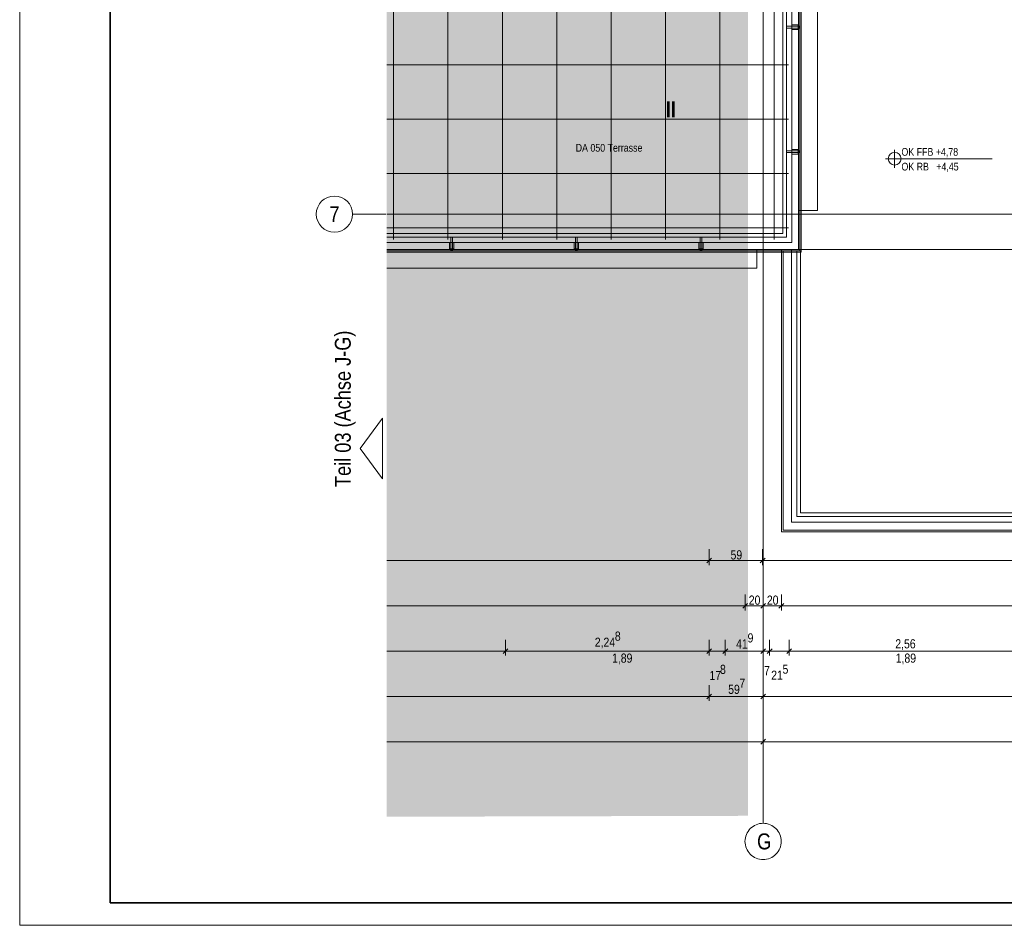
# Model space of a CAD drawing. Extents: x -620 to 300, y 62 to 1112.
# Tile 1 of 95: x -620 to -402, y 62 to 262. Entities that reach past the tile are written whole.
import ezdxf
from ezdxf.enums import TextEntityAlignment as Align
from ezdxf.lldxf.tags import DXFTag

# ---------------------------------------------------------------- set-up
doc = ezdxf.new("R2010")
doc.units = 0
doc.layers.get('0').update_dxf_attribs({"lineweight": 13})
for name, color, linetype, lineweight, true_color in [('30 -33 Aussenwände- 7 Fassade_ Elemente', 7, 'Continuous', 9, 0x00aacc), ('30 -34 Innenwände- 6 Elemente', 7, 'Continuous', 9, 0xff6633), ('30 -36 Dächer- 3 Dachbeläge', 7, 'Continuous', 15, 0x9999ff), ('30 -36 Dächer- 4 Dachbekleidungen', 7, 'Continuous', 9, 0xccccff), ('70 -72 Beschriftung- 1 Beschriftung allgemein', 7, 'Continuous', 9, 0xff6633), ('70 -76 Bemaßung- 2 Allgemein', 9, 'Continuous', 5, 0x808080), ('iwb_Layout BA_Markierung', 7, 'Continuous', 9, 0xbadcdc), ('iwb_Layout Text', 3, 'Continuous', 18, 0x00ff00)]:
    doc.layers.add(name, color=color, linetype=linetype, lineweight=lineweight, true_color=true_color)
for name, color, linetype, lineweight in [('60- 61 allgemeine Ausstattung- 4 Terrassen', 7, 'Continuous', 9), ('70 -71 Achsen- 1 Gebäudeachsen', 7, 'STRICHPUNKT2-A06G9S5N8I', 18), ('70 -72 Beschriftung- 5 Höhenkoten', 7, 'Continuous', 15), ('iwb_Layout Achsbezeichung', 7, 'Continuous', 13), ('iwb_Plankopf Rahmen', 7, 'Continuous', 35)]:
    doc.layers.add(name, color=color, linetype=linetype, lineweight=lineweight)
doc.styles.get("Standard").update_dxf_attribs({"font": 'ARIALN.TTF'})
tags = doc.linetypes.add('STRICHPUNKT2', pattern=[12.7, 6.35, -3.175, 0, -3.175]).pattern_tags.tags
tags[10:11] = [DXFTag(74, 4), DXFTag(75, 0), DXFTag(340, '0'), DXFTag(46, 0.0), DXFTag(50, 0.0), DXFTag(44, 0.0), DXFTag(45, 0.0)]
tags[8:9] = [DXFTag(74, 4), DXFTag(75, 0), DXFTag(340, '0'), DXFTag(46, 0.0), DXFTag(50, 0.0), DXFTag(44, 0.0), DXFTag(45, 0.0)]
tags[6:7] = [DXFTag(74, 4), DXFTag(75, 0), DXFTag(340, '0'), DXFTag(46, 0.0), DXFTag(50, 0.0), DXFTag(44, 0.0), DXFTag(45, 0.0)]
tags[4:5] = [DXFTag(74, 4), DXFTag(75, 0), DXFTag(340, '0'), DXFTag(46, 0.0), DXFTag(50, 0.0), DXFTag(44, 0.0), DXFTag(45, 0.0)]
tags = doc.linetypes.add('STRICHPUNKT2-A06G9S5N8I', pattern=[12.7, 6.35, -3.175, 0, -3.175]).pattern_tags.tags
tags[10:11] = [DXFTag(74, 4), DXFTag(75, 0), DXFTag(340, '0'), DXFTag(46, 0.0), DXFTag(50, 0.0), DXFTag(44, 0.0), DXFTag(45, 0.0)]
tags[8:9] = [DXFTag(74, 4), DXFTag(75, 0), DXFTag(340, '0'), DXFTag(46, 0.0), DXFTag(50, 0.0), DXFTag(44, 0.0), DXFTag(45, 0.0)]
tags[6:7] = [DXFTag(74, 4), DXFTag(75, 0), DXFTag(340, '0'), DXFTag(46, 0.0), DXFTag(50, 0.0), DXFTag(44, 0.0), DXFTag(45, 0.0)]
tags[4:5] = [DXFTag(74, 4), DXFTag(75, 0), DXFTag(340, '0'), DXFTag(46, 0.0), DXFTag(50, 0.0), DXFTag(44, 0.0), DXFTag(45, 0.0)]

# ---------------------------------------------------------------- blocks, each defined once
blk = doc.blocks.new('Polygon-A06G9S5E8I')
at = {"color": 0, "linetype": 'ByBlock', "lineweight": -2, "ltscale": 0.13}
blk.add_solid([(-458.92, 86.61), (-538.63, 86.4), (-458.75, 1083.81), (-538.63, 1083.81)], dxfattribs=at)
blk = doc.blocks.new('Referenz-A06G9S5P8I')
at = {"layer": '30 -33 Aussenwände- 7 Fassade_ Elemente', "color": 0, "linetype": 'Continuous', "lineweight": -2, "ltscale": 0.13}
for p, q in [((-447.75, 372.53), (-447.75, 211.67)), ((-447.75, 220.27), (-447.75, 372.53)), ((-443.61, 372.53), (-443.61, 220.27)), ((-443.61, 220.27), (-447.75, 220.27)), ((-447.75, 211.67), (-538.63, 211.67)), ((-538.63, 211.67), (-456.95, 211.67)), ((-456.95, 211.67), (-456.95, 207.53)), ((-451.55, 149.27), (-451.55, 211.67)), ((-456.95, 207.53), (-538.63, 207.53)), ((-391.55, 149.27), (-451.55, 149.27))]:
    blk.add_line(p, q, dxfattribs=at)
at = {"layer": '30 -34 Innenwände- 6 Elemente', "color": 0, "linetype": 'Continuous', "lineweight": -2, "ltscale": 0.13}
for p, q in [((-451.25, 376.07), (-451.25, 215.17)), ((-450.45, 214.37), (-450.45, 376.07)), ((-449.25, 376.07), (-449.25, 213.17)), ((-447.45, 211.37), (-447.45, 376.07)), ((-451.25, 215.17), (-538.63, 215.17)), ((-538.63, 214.37), (-450.45, 214.37)), ((-449.25, 213.17), (-538.63, 213.17)), ((-538.63, 211.37), (-447.45, 211.37)), ((-451.15, 211.37), (-451.15, 149.67)), ((-449.35, 211.37), (-451.15, 211.37)), ((-449.35, 151.47), (-449.35, 211.37)), ((-448.15, 211.37), (-448.15, 152.67)), ((-447.35, 211.37), (-448.15, 211.37)), ((-447.35, 153.47), (-447.35, 211.37)), ((-448.15, 152.67), (-391.55, 152.67)), ((-391.55, 153.47), (-447.35, 153.47)), ((-391.55, 151.47), (-449.35, 151.47)), ((-451.15, 149.67), (-391.55, 149.67))]:
    blk.add_line(p, q, dxfattribs=at)
at = {"layer": '30 -36 Dächer- 3 Dachbeläge', "color": 0, "linetype": 'Continuous', "lineweight": -2, "ltscale": 0.13}
for p, q in [((-450.45, 376.07), (-450.45, 214.37)), ((-447.15, 211.07), (-447.15, 376.07)), ((-450.45, 214.37), (-538.63, 214.37)), ((-538.63, 211.07), (-447.15, 211.07))]:
    blk.add_line(p, q, dxfattribs=at)
at = {"layer": '30 -36 Dächer- 3 Dachbeläge', "color": 0, "lineweight": -2}
for p, q in [((-447.45, 260.92), (-447.85, 260.92)), ((-447.85, 260.92), (-447.85, 260.52)), ((-447.85, 260.52), (-447.45, 260.52)), ((-447.45, 233.42), (-447.85, 233.42)), ((-447.85, 233.42), (-447.85, 233.02)), ((-447.85, 233.02), (-447.45, 233.02)), ((-524.1, 211.77), (-524.5, 211.77)), ((-524.5, 211.77), (-524.5, 211.37)), ((-524.1, 211.37), (-524.1, 211.77)), ((-496.6, 211.77), (-497, 211.77)), ((-497, 211.77), (-497, 211.37)), ((-496.6, 211.37), (-496.6, 211.77)), ((-469.1, 211.77), (-469.5, 211.77)), ((-469.5, 211.77), (-469.5, 211.37)), ((-469.1, 211.37), (-469.1, 211.77))]:
    blk.add_line(p, q, dxfattribs=at)
for points in [[(-447.85, 260.52), (-447.85, 260.92), (-447.45, 260.52)], [(-447.45, 260.52), (-447.85, 260.92), (-447.45, 260.92)], [(-447.85, 233.02), (-447.85, 233.42), (-447.45, 233.02)], [(-447.45, 233.02), (-447.85, 233.42), (-447.45, 233.42)], [(-524.5, 211.37), (-524.5, 211.77), (-524.1, 211.37)], [(-524.1, 211.37), (-524.5, 211.77), (-524.1, 211.77)], [(-497, 211.37), (-497, 211.77), (-496.6, 211.37)], [(-496.6, 211.37), (-497, 211.77), (-496.6, 211.77)], [(-469.5, 211.37), (-469.5, 211.77), (-469.1, 211.37)], [(-469.1, 211.37), (-469.5, 211.77), (-469.1, 211.77)]]:
    blk.add_solid(points, dxfattribs=at)
at = {"layer": '30 -36 Dächer- 4 Dachbekleidungen', "color": 0, "linetype": 'Continuous', "lineweight": -2, "ltscale": 0.13}
for p, q in [((-451.25, 376.07), (-451.25, 215.17)), ((-450.45, 214.37), (-450.45, 376.07)), ((-449.25, 376.07), (-449.25, 213.17)), ((-447.45, 211.37), (-447.45, 376.07)), ((-449.25, 260.92), (-450.45, 260.92)), ((-450.45, 260.92), (-450.45, 260.52)), ((-449.25, 261.22), (-447.85, 261.22)), ((-449.25, 260.92), (-447.85, 260.92)), ((-447.85, 261.22), (-447.85, 260.92)), ((-447.85, 260.92), (-447.85, 260.52)), ((-450.45, 260.52), (-449.25, 260.52)), ((-447.85, 260.52), (-449.25, 260.52)), ((-449.25, 260.22), (-447.85, 260.22)), ((-447.85, 260.22), (-447.85, 260.52)), ((-449.25, 233.42), (-450.45, 233.42)), ((-450.45, 233.42), (-450.45, 233.02)), ((-450.45, 233.02), (-449.25, 233.02)), ((-449.25, 233.72), (-447.85, 233.72)), ((-449.25, 233.42), (-447.85, 233.42)), ((-447.85, 233.02), (-449.25, 233.02)), ((-449.25, 232.72), (-447.85, 232.72)), ((-447.85, 233.72), (-447.85, 233.42)), ((-447.85, 233.42), (-447.85, 233.02)), ((-447.85, 232.72), (-447.85, 233.02)), ((-451.25, 215.17), (-538.63, 215.17)), ((-538.63, 214.37), (-450.45, 214.37)), ((-449.25, 213.17), (-538.63, 213.17)), ((-524.8, 213.17), (-524.8, 211.77)), ((-524.1, 214.37), (-524.5, 214.37)), ((-524.5, 214.37), (-524.5, 213.17)), ((-524.5, 211.77), (-524.5, 213.17)), ((-524.1, 213.17), (-524.1, 214.37)), ((-524.1, 213.17), (-524.1, 211.77)), ((-523.8, 213.17), (-523.8, 211.77)), ((-497.3, 213.17), (-497.3, 211.77)), ((-496.6, 214.37), (-497, 214.37)), ((-497, 214.37), (-497, 213.17)), ((-497, 211.77), (-497, 213.17)), ((-496.6, 213.17), (-496.6, 214.37)), ((-496.6, 213.17), (-496.6, 211.77)), ((-496.3, 213.17), (-496.3, 211.77)), ((-469.8, 213.17), (-469.8, 211.77)), ((-469.1, 214.37), (-469.5, 214.37)), ((-469.5, 214.37), (-469.5, 213.17)), ((-469.5, 211.77), (-469.5, 213.17)), ((-469.1, 213.17), (-469.1, 214.37)), ((-469.1, 213.17), (-469.1, 211.77)), ((-468.8, 213.17), (-468.8, 211.77)), ((-538.63, 211.37), (-447.45, 211.37)), ((-524.8, 211.77), (-524.5, 211.77)), ((-524.1, 211.77), (-524.5, 211.77)), ((-523.8, 211.77), (-524.1, 211.77)), ((-497.3, 211.77), (-497, 211.77)), ((-496.6, 211.77), (-497, 211.77)), ((-496.3, 211.77), (-496.6, 211.77)), ((-469.8, 211.77), (-469.5, 211.77)), ((-469.1, 211.77), (-469.5, 211.77)), ((-468.8, 211.77), (-469.1, 211.77))]:
    blk.add_line(p, q, dxfattribs=at)
at = {"layer": '60- 61 allgemeine Ausstattung- 4 Terrassen', "color": 0, "lineweight": -2}
for p, q in [((-537.13, 213.87), (-537.13, 450.07)), ((-525.13, 213.87), (-525.13, 450.07)), ((-513.13, 213.87), (-513.13, 450.07)), ((-501.13, 213.87), (-501.13, 450.07)), ((-489.13, 213.87), (-489.13, 450.07)), ((-477.13, 213.87), (-477.13, 450.07)), ((-465.13, 213.87), (-465.13, 385.47)), ((-453.13, 213.87), (-453.13, 372.53)), ((-443.61, 372.53), (-443.61, 220.27)), ((-538.63, 252.41), (-449.95, 252.41)), ((-538.63, 240.41), (-449.95, 240.41)), ((-538.63, 228.41), (-449.95, 228.41)), ((-443.61, 220.27), (-447.15, 220.27)), ((-447.15, 220.27), (-447.15, 211.67)), ((-538.63, 216.41), (-449.95, 216.41)), ((-449.35, 211.67), (-449.35, 151.47)), ((-397.35, 211.67), (-449.35, 211.67)), ((-447.15, 211.67), (-399.35, 211.67)), ((-449.35, 151.47), (-391.55, 151.47))]:
    blk.add_line(p, q, dxfattribs=at)
at = {"layer": '60- 61 allgemeine Ausstattung- 4 Terrassen', "color": 0, "linetype": 'Continuous', "lineweight": -2, "ltscale": 0.13}
for p, q in [((-451.55, 149.27), (-451.55, 211.09)), ((-391.55, 149.27), (-451.55, 149.27))]:
    blk.add_line(p, q, dxfattribs=at)
at = {"layer": '70 -71 Achsen- 1 Gebäudeachsen', "color": 0, "linetype": 'STRICHPUNKT2-A06G9S5N8I', "lineweight": -2, "ltscale": 0.13}
for p, q in [((-455.58, 1084.39), (-455.58, 84.95)), ((-538.63, 219.45), (76.53, 219.45))]:
    blk.add_line(p, q, dxfattribs=at)
at = {"layer": '70 -71 Achsen- 1 Gebäudeachsen', "color": 0, "linetype": 'Continuous', "lineweight": -2, "ltscale": 0.13}
for p, q in [((-457.11, 84.65), (-456.74, 84.78)), ((-456.74, 84.78), (-456.36, 84.88)), ((-456.36, 84.88), (-455.97, 84.93)), ((-455.97, 84.93), (-455.58, 84.95)), ((-455.58, 84.95), (-455.19, 84.93)), ((-455.19, 84.93), (-454.8, 84.88)), ((-454.8, 84.88), (-454.42, 84.78)), ((-454.42, 84.78), (-454.05, 84.65)), ((-459.27, 82.48), (-459.11, 82.84)), ((-459.11, 82.84), (-458.9, 83.18)), ((-458.9, 83.18), (-458.67, 83.49)), ((-458.67, 83.49), (-458.41, 83.78)), ((-458.41, 83.78), (-458.12, 84.05)), ((-458.12, 84.05), (-457.8, 84.28)), ((-457.8, 84.28), (-457.46, 84.48)), ((-457.46, 84.48), (-457.11, 84.65)), ((-454.05, 84.65), (-453.69, 84.48)), ((-453.69, 84.48), (-453.36, 84.28)), ((-453.36, 84.28), (-453.04, 84.05)), ((-453.04, 84.05), (-452.75, 83.78)), ((-452.75, 83.78), (-452.49, 83.49)), ((-452.49, 83.49), (-452.25, 83.18)), ((-452.25, 83.18), (-452.05, 82.84)), ((-452.05, 82.84), (-451.88, 82.48)), ((-459.58, 80.95), (-459.56, 81.35)), ((-459.56, 80.56), (-459.58, 80.95)), ((-459.56, 81.35), (-459.5, 81.73)), ((-459.5, 80.17), (-459.56, 80.56)), ((-459.5, 81.73), (-459.41, 82.11)), ((-459.41, 82.11), (-459.27, 82.48)), ((-451.88, 82.48), (-451.75, 82.11)), ((-451.75, 82.11), (-451.66, 81.73)), ((-451.66, 81.73), (-451.6, 81.35)), ((-451.6, 80.56), (-451.66, 80.17)), ((-451.6, 81.35), (-451.58, 80.95)), ((-451.58, 80.95), (-451.6, 80.56)), ((-459.41, 79.79), (-459.5, 80.17)), ((-459.27, 79.42), (-459.41, 79.79)), ((-459.11, 79.07), (-459.27, 79.42)), ((-458.9, 78.73), (-459.11, 79.07)), ((-458.67, 78.42), (-458.9, 78.73)), ((-458.41, 78.12), (-458.67, 78.42)), ((-452.49, 78.42), (-452.75, 78.12)), ((-452.25, 78.73), (-452.49, 78.42)), ((-452.05, 79.07), (-452.25, 78.73)), ((-451.88, 79.42), (-452.05, 79.07)), ((-451.75, 79.79), (-451.88, 79.42)), ((-451.66, 80.17), (-451.75, 79.79)), ((-458.12, 77.86), (-458.41, 78.12)), ((-457.8, 77.63), (-458.12, 77.86)), ((-457.46, 77.43), (-457.8, 77.63)), ((-457.11, 77.26), (-457.46, 77.43)), ((-456.74, 77.13), (-457.11, 77.26)), ((-456.36, 77.03), (-456.74, 77.13)), ((-455.97, 76.97), (-456.36, 77.03)), ((-455.58, 76.95), (-455.97, 76.97)), ((-455.19, 76.97), (-455.58, 76.95)), ((-454.8, 77.03), (-455.19, 76.97)), ((-454.42, 77.13), (-454.8, 77.03)), ((-454.05, 77.26), (-454.42, 77.13)), ((-453.69, 77.43), (-454.05, 77.26)), ((-453.36, 77.63), (-453.69, 77.43)), ((-453.04, 77.86), (-453.36, 77.63)), ((-452.75, 78.12), (-453.04, 77.86))]:
    blk.add_line(p, q, dxfattribs=at)
at = {"layer": '70 -72 Beschriftung- 5 Höhenkoten', "color": 0, "linetype": 'Continuous', "lineweight": -2, "ltscale": 0.13}
for p, q in [((-426.55, 229.67), (-426.55, 233.67)), ((-426.55, 233.07), (-426.55, 231.67)), ((-428.55, 231.67), (-405, 231.67)), ((-426.55, 231.67), (-427.95, 231.67)), ((-426.55, 231.67), (-426.55, 230.27)), ((-426.55, 231.67), (-425.15, 231.67))]:
    blk.add_line(p, q, dxfattribs=at)
for major_axis in [(0, 1.4), (1.4, 0), (-1.4, 0), (0, -1.4)]:
    blk.add_ellipse((-426.55, 231.67), major_axis=major_axis, ratio=1, start_param=0, end_param=1.570796, dxfattribs=at)
at = {"layer": '70 -76 Bemaßung- 2 Allgemein', "color": 0, "linetype": 'Continuous', "lineweight": -2, "ltscale": 0.13}
for p, q in [((-466.96, 143.5), (-468.02, 142.44)), ((-468.02, 142.44), (-466.96, 143.5)), ((-466.96, 143.5), (-468.02, 142.44)), ((-468.02, 142.44), (-466.96, 143.5)), ((-467.49, 145.47), (-467.49, 141.97)), ((-467.49, 145.47), (-467.49, 141.97)), ((-467.49, 145.47), (-467.49, 141.97)), ((-467.49, 145.47), (-467.49, 141.97)), ((-455.16, 143.5), (-456.22, 142.44)), ((-456.22, 142.44), (-455.16, 143.5)), ((-455.16, 143.5), (-456.22, 142.44)), ((-456.22, 142.44), (-455.16, 143.5)), ((-455.69, 145.47), (-455.69, 141.97)), ((-455.69, 145.47), (-455.69, 141.97)), ((-455.69, 145.47), (-455.69, 141.97)), ((-455.69, 145.47), (-455.69, 141.97)), ((-468.55, 142.97), (-538.63, 142.97)), ((-468.55, 142.97), (-538.63, 142.97)), ((-466.49, 142.97), (-468.55, 142.97)), ((-466.49, 142.97), (-468.55, 142.97)), ((-468.49, 142.97), (-466.43, 142.97)), ((-468.49, 142.97), (-466.43, 142.97)), ((-456.75, 142.97), (-466.43, 142.97)), ((-456.75, 142.97), (-466.43, 142.97)), ((-454.69, 142.97), (-456.75, 142.97)), ((-454.69, 142.97), (-456.75, 142.97)), ((-456.69, 142.97), (-454.63, 142.97)), ((-456.69, 142.97), (-454.63, 142.97)), ((-293.11, 142.97), (-454.63, 142.97)), ((-293.11, 142.97), (-454.63, 142.97)), ((-459.55, 135.47), (-459.55, 131.97)), ((-459.55, 135.47), (-459.55, 131.97)), ((-455.55, 135.47), (-455.55, 131.97)), ((-455.55, 135.47), (-455.55, 131.97)), ((-451.55, 135.47), (-451.55, 131.97)), ((-451.55, 135.47), (-451.55, 131.97)), ((-460.61, 132.97), (-538.63, 132.97)), ((-458.55, 132.97), (-460.61, 132.97)), ((-460.55, 132.97), (-458.49, 132.97)), ((-459.02, 133.5), (-460.08, 132.44)), ((-460.08, 132.44), (-459.02, 133.5)), ((-456.61, 132.97), (-458.49, 132.97)), ((-454.55, 132.97), (-456.61, 132.97)), ((-456.55, 132.97), (-454.49, 132.97)), ((-455.02, 133.5), (-456.08, 132.44)), ((-456.08, 132.44), (-455.02, 133.5)), ((-452.61, 132.97), (-454.49, 132.97)), ((-450.55, 132.97), (-452.61, 132.97)), ((-452.55, 132.97), (-450.49, 132.97)), ((-451.02, 133.5), (-452.08, 132.44)), ((-452.08, 132.44), (-451.02, 133.5)), ((-295.61, 132.97), (-450.49, 132.97)), ((-512.45, 125.47), (-512.45, 121.97)), ((-512.45, 125.47), (-512.45, 121.97)), ((-467.49, 125.47), (-467.49, 121.97)), ((-467.49, 125.47), (-467.49, 121.97)), ((-463.93, 125.47), (-463.93, 121.97)), ((-463.93, 125.47), (-463.93, 121.97)), ((-455.55, 125.47), (-455.55, 121.97)), ((-455.55, 125.47), (-455.55, 121.97)), ((-454.15, 125.47), (-454.15, 121.97)), ((-454.15, 125.47), (-454.15, 121.97)), ((-449.85, 125.47), (-449.85, 121.97)), ((-449.85, 125.47), (-449.85, 121.97)), ((-513.51, 122.97), (-538.63, 122.97)), ((-511.45, 122.97), (-513.51, 122.97)), ((-513.45, 122.97), (-511.39, 122.97)), ((-511.92, 123.5), (-512.98, 122.44)), ((-512.98, 122.44), (-511.92, 123.5)), ((-468.55, 122.97), (-511.39, 122.97)), ((-468.55, 122.97), (-469.61, 122.97)), ((-466.49, 122.97), (-468.55, 122.97)), ((-466.49, 122.97), (-468.55, 122.97)), ((-466.96, 123.5), (-468.02, 122.44)), ((-466.96, 123.5), (-468.02, 122.44)), ((-463.93, 122.97), (-467.49, 122.97)), ((-464.93, 122.97), (-462.87, 122.97)), ((-464.93, 122.97), (-462.87, 122.97)), ((-464.46, 122.44), (-463.4, 123.5)), ((-464.46, 122.44), (-463.4, 123.5)), ((-462.87, 122.97), (-461.81, 122.97)), ((-456.61, 122.97), (-462.87, 122.97)), ((-456.61, 122.97), (-457.67, 122.97)), ((-454.55, 122.97), (-456.61, 122.97)), ((-454.55, 122.97), (-456.61, 122.97)), ((-455.21, 122.97), (-456.27, 122.97)), ((-455.02, 123.5), (-456.08, 122.44)), ((-455.02, 123.5), (-456.08, 122.44)), ((-454.15, 122.97), (-455.55, 122.97)), ((-453.15, 122.97), (-455.21, 122.97)), ((-455.15, 122.97), (-453.09, 122.97)), ((-454.68, 122.44), (-453.62, 123.5)), ((-453.62, 123.5), (-454.68, 122.44)), ((-449.85, 122.97), (-454.15, 122.97)), ((-453.09, 122.97), (-452.03, 122.97)), ((-450.85, 122.97), (-448.79, 122.97)), ((-450.85, 122.97), (-448.79, 122.97)), ((-450.38, 122.44), (-449.32, 123.5)), ((-450.38, 122.44), (-449.32, 123.5)), ((-448.79, 122.97), (-447.73, 122.97)), ((-399.71, 122.97), (-448.79, 122.97)), ((-467.49, 115.47), (-467.49, 111.97)), ((-467.49, 115.47), (-467.49, 111.97)), ((-455.55, 115.47), (-455.55, 111.97)), ((-455.55, 115.47), (-455.55, 111.97)), ((-466.96, 113.5), (-468.02, 112.44)), ((-468.02, 112.44), (-466.96, 113.5)), ((-455.02, 113.5), (-456.08, 112.44)), ((-456.08, 112.44), (-455.02, 113.5)), ((-468.55, 112.97), (-538.63, 112.97)), ((-466.49, 112.97), (-468.55, 112.97)), ((-468.49, 112.97), (-466.43, 112.97)), ((-456.61, 112.97), (-466.43, 112.97)), ((-454.55, 112.97), (-456.61, 112.97)), ((-456.55, 112.97), (-454.49, 112.97)), ((38.39, 112.97), (-454.49, 112.97)), ((-455.55, 104.97), (-455.55, 101.97)), ((-455.55, 104.97), (-455.55, 101.97)), ((-456.61, 102.97), (-538.63, 102.97)), ((-455.05, 102.97), (-456.61, 102.97)), ((-455.02, 103.5), (-456.08, 102.44)), ((-456.08, 102.44), (-455.02, 103.5)), ((-456.05, 102.97), (-454.49, 102.97)), ((-291.61, 102.97), (-454.49, 102.97))]:
    blk.add_line(p, q, dxfattribs=at)
at = {"layer": '70 -71 Achsen- 1 Gebäudeachsen', "color": 0, "linetype": 'Continuous', "lineweight": -2, "ltscale": 0.13, "insert": (-456.92, 82.72), "char_height": 3.5241, "attachment_point": 1}
blk.add_mtext('{\\fArial Narrow;G}', dxfattribs=at)
at = {"layer": '70 -72 Beschriftung- 1 Beschriftung allgemein', "color": 0, "linetype": 'Continuous', "lineweight": -2, "ltscale": 0.13, "insert": (-477.05, 244.32), "char_height": 3.5241, "attachment_point": 1, "rotation": 0}
blk.add_mtext('{\\fArial Narrow|b1|i0;II}', dxfattribs=at)
at = {"layer": '70 -72 Beschriftung- 5 Höhenkoten', "color": 0, "linetype": 'Continuous', "lineweight": -2, "ltscale": 0.13, "insert": (-496.94, 234.94), "char_height": 1.7, "attachment_point": 1}
blk.add_mtext('{\\fArial Narrow;DA 050 Terrasse}', dxfattribs=at)
at = {"layer": '70 -72 Beschriftung- 5 Höhenkoten', "color": 0, "linetype": 'ByBlock', "lineweight": -2, "ltscale": 0.13, "char_height": 1.7, "attachment_point": 1}
for s, insert in [('{\\fArial Narrow;OK FFB +4,78}', (-425.05, 234.04)), ('{\\fArial Narrow;OK RB   +4,45}', (-425.05, 230.79))]:
    blk.add_mtext(s, dxfattribs=dict(at, insert=insert))
at = {"layer": '70 -76 Bemaßung- 2 Allgemein', "color": 0, "linetype": 'Continuous', "lineweight": -2, "ltscale": 0.13, "char_height": 2.0138, "attachment_point": 1}
for s, insert in [('{\\fArial Narrow;59}', (-462.77, 145.23)), ('{\\fArial Narrow;59}', (-462.77, 145.23)), ('{\\fArial Narrow;20}', (-458.75, 135.23)), ('{\\fArial Narrow;20}', (-454.75, 135.23)), ('{\\fArial Narrow;8}', (-488.3, 127.28)), ('{\\fArial Narrow;9}', (-459.01, 126.9)), ('{\\fArial Narrow;2,24}', (-492.73, 125.94)), ('{\\fArial Narrow;41}', (-461.55, 125.56)), ('{\\fArial Narrow;2,56}', (-426.41, 125.59)), ('{\\fArial Narrow;1,89}', (-488.92, 122.43)), ('{\\fArial Narrow;1,89}', (-426.32, 122.43)), ('{\\fArial Narrow;8}', (-465.09, 119.95)), ('{\\fArial Narrow;7}', (-455.38, 119.66)), ('{\\fArial Narrow;5}', (-451.3, 120)), ('{\\fArial Narrow;17}', (-467.41, 118.61)), ('{\\fArial Narrow;21}', (-453.8, 118.66)), ('{\\fArial Narrow;59}', (-463.29, 115.54)), ('{\\fArial Narrow;7}', (-460.82, 116.89))]:
    blk.add_mtext(s, dxfattribs=dict(at, insert=insert))

msp = doc.modelspace()

# ---------------------------------------------------------------- linework, layer by layer
at = {"layer": 'iwb_Layout Achsbezeichung', "linetype": 'STRICHPUNKT2', "lineweight": 13, "ltscale": 0.39}
msp.add_line((-538.86, 219.45), (-546.19, 219.45), dxfattribs=at)
at = {"layer": 'iwb_Layout Achsbezeichung', "ltscale": 0.39}
msp.add_circle((-550.19, 219.45), 4, dxfattribs=at)
at = {"layer": 'iwb_Layout Text', "linetype": 'Continuous', "ltscale": 0.18}
for p, q in [((-544.48, 167.73), (-539.59, 174.42)), ((-539.59, 161.04), (-539.59, 174.42)), ((-539.59, 161.04), (-544.48, 167.73))]:
    msp.add_line(p, q, dxfattribs=at)
at = {"layer": 'iwb_Plankopf Rahmen', "color": 8, "lineweight": 13, "ltscale": 0.13, "true_color": 0x808080}
msp.add_lwpolyline([(300.35, 62.43), (-619.65, 62.43), (-619.65, 1112.43), (300.35, 1112.43), (300.35, 62.43)], close=True, dxfattribs=at)
at = {"layer": 'iwb_Plankopf Rahmen', "ltscale": 0.35}
msp.add_lwpolyline([(-599.65, 67.43), (-599.65, 1107.43), (295.35, 1107.43), (295.35, 67.43), (-599.65, 67.43)], close=True, dxfattribs=at)

# ---------------------------------------------------------------- block references
at = {"color": 8, "lineweight": 13, "ltscale": 0.13, "true_color": 0x808080}
msp.add_blockref('Referenz-A06G9S5P8I', (0, 0), dxfattribs=at)
at = {"layer": 'iwb_Layout BA_Markierung', "ltscale": 0.13}
msp.add_blockref('Polygon-A06G9S5E8I', (0, 0), dxfattribs=at)

# ---------------------------------------------------------------- texts
at = {"layer": 'iwb_Layout Achsbezeichung', "ltscale": 0.39}
msp.add_text('7', height=3.5, dxfattribs=at).set_placement((-550.19, 219.45), align=Align.MIDDLE_CENTER)
at = {"layer": 'iwb_Layout Text', "ltscale": 0.18}
msp.add_text('Teil 03 (Achse J-G)', height=3.5, rotation=90, dxfattribs=at).set_placement((-546.59, 159.2))

doc.saveas('drawing.dxf')
